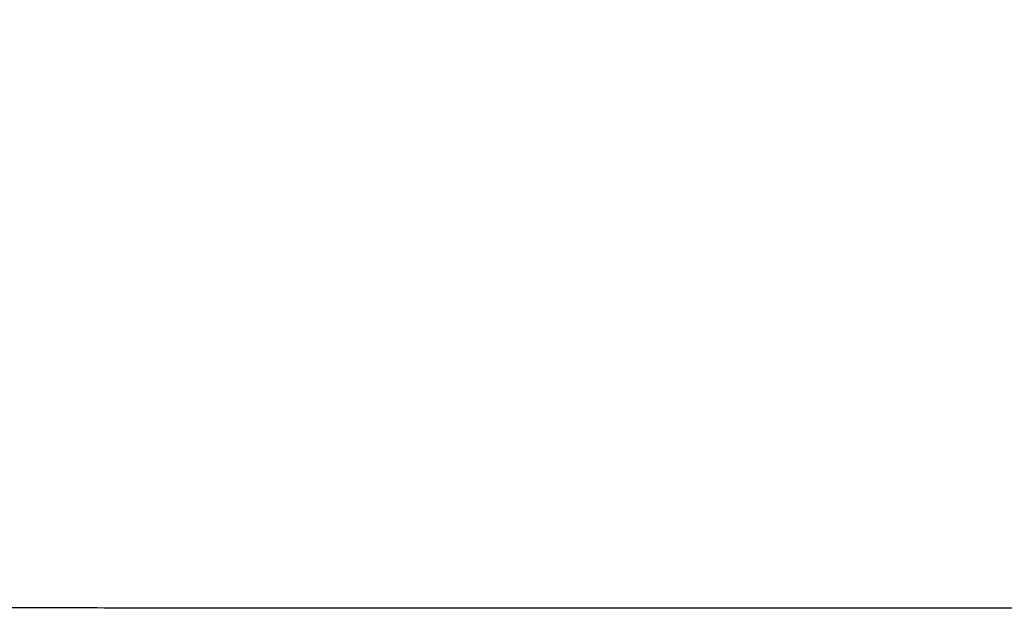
# Model space of a CAD drawing. Header units: millimetres. Extents: x -0.57 to 0.95, y -0.4 to 0.71.
# Tile 93 of 256: x 0.14838 to 0.16382, y 0.14653 to 0.15575. Entities that reach past the tile are written whole.
import ezdxf

# ---------------------------------------------------------------- set-up
doc = ezdxf.new("R2010")
doc.units = ezdxf.units.MM
doc.layers.add('FORMAT', color=7, linetype='Continuous')

msp = doc.modelspace()

# ---------------------------------------------------------------- linework, layer by layer
at = {"layer": 'FORMAT', "color": 7, "linetype": 'Continuous', "lineweight": 25}
msp.add_open_spline([(0.196942, 0.157716), (0.196586, 0.157463), (0.195861, 0.156949), (0.194757, 0.156165), (0.193618, 0.155357), (0.192445, 0.154524), (0.191238, 0.153666), (0.189808, 0.152649), (0.188138, 0.15146), (0.18652, 0.150305), (0.185154, 0.149329), (0.18423, 0.148667), (0.183457, 0.148113), (0.182963, 0.147762), (0.18264, 0.14753), (0.182475, 0.147415), (0.182352, 0.147329), (0.182137, 0.147197), (0.181808, 0.147016), (0.181348, 0.146821), (0.180814, 0.146663), (0.180391, 0.146586), (0.180053, 0.146558), (0.179863, 0.146548), (0.17968, 0.146545), (0.179454, 0.146538), (0.179081, 0.146534), (0.178524, 0.146532), (0.17728, 0.146531), (0.175413, 0.146532), (0.172128, 0.146531), (0.168034, 0.146529), (0.163183, 0.146528), (0.158291, 0.146529), (0.154683, 0.146531), (0.151894, 0.146532), (0.150504, 0.146532), (0.149209, 0.146534), (0.148541, 0.146533), (0.148092, 0.146539), (0.147847, 0.146544), (0.147643, 0.146555), (0.147423, 0.14657), (0.146931, 0.146634), (0.146421, 0.146773), (0.145909, 0.146988), (0.145581, 0.147156), (0.145265, 0.147342), (0.144898, 0.147593), (0.144516, 0.147872), (0.143982, 0.148258), (0.143365, 0.148699), (0.142636, 0.149222), (0.141918, 0.149736), (0.141209, 0.150242), (0.14051, 0.150741), (0.139822, 0.151232), (0.139143, 0.151716), (0.138475, 0.152192), (0.137816, 0.152661), (0.137168, 0.153122), (0.13653, 0.153576), (0.135902, 0.154022), (0.135284, 0.154462), (0.134676, 0.154893), (0.134078, 0.155318), (0.13349, 0.155735), (0.132912, 0.156145), (0.132345, 0.156548), (0.131787, 0.156944), (0.13124, 0.157333), (0.130878, 0.157589), (0.130699, 0.157716)], degree=3, knots=[0, 0, 0, 0, 0.017997, 0.036557, 0.055681, 0.07537, 0.095626, 0.116451, 0.147356, 0.179696, 0.197897, 0.216104, 0.226239, 0.23685, 0.240899, 0.242527, 0.245071, 0.247026, 0.252842, 0.260457, 0.26742, 0.275639, 0.27805, 0.281351, 0.28345, 0.285543, 0.290629, 0.29878, 0.308389, 0.341674, 0.375389, 0.44299, 0.509271, 0.573865, 0.643151, 0.657009, 0.688175, 0.700165, 0.710151, 0.715594, 0.718604, 0.720198, 0.723967, 0.72765, 0.740554, 0.745464, 0.750376, 0.755637, 0.760454, 0.768583, 0.775009, 0.787413, 0.799646, 0.811709, 0.823602, 0.835324, 0.846877, 0.858261, 0.869476, 0.880522, 0.891399, 0.902109, 0.91265, 0.923024, 0.93323, 0.943269, 0.953141, 0.962845, 0.972384, 0.981755, 0.990961, 1, 1, 1, 1], dxfattribs=at)

doc.saveas('drawing.dxf')
